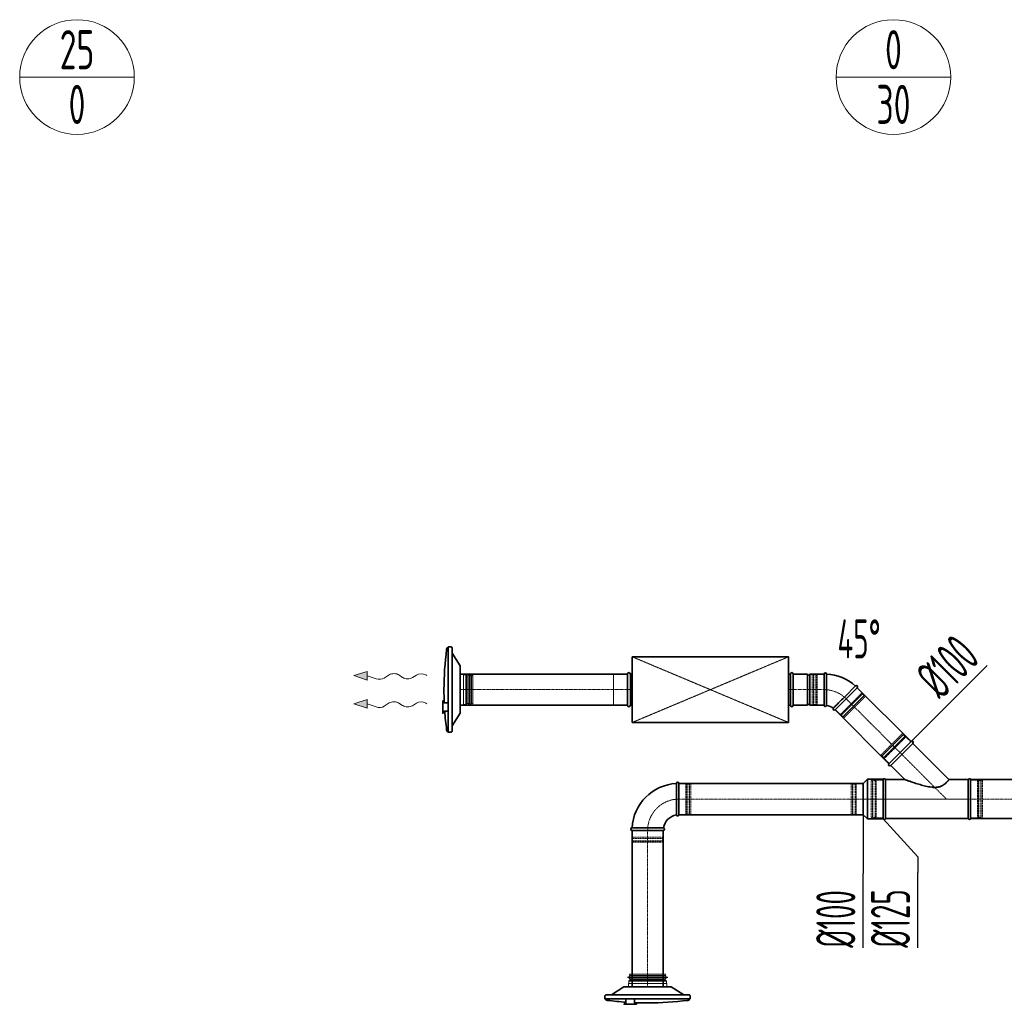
# Model space of a CAD drawing. Header units: millimetres. Extents: x 15940 to 92175, y -24684 to 227664.
# Tile 52 of 132: x 45113 to 48263, y 77914 to 81063. Entities that reach past the tile are written whole.
import ezdxf
from ezdxf.enums import TextEntityAlignment as Align

# ---------------------------------------------------------------- set-up
doc = ezdxf.new("R2010")
doc.units = ezdxf.units.MM
doc.header["$LTSCALE"] = 0.05
for name, pattern in [('ACAD_ISO02W100', [15, 12, -3]), ('ACAD_ISO10W100', [18, 12, -3, 0, -3]), ('phl_thick', [0])]:
    doc.linetypes.add(name, pattern=pattern)
doc.layers.get('0').update_dxf_attribs({"lineweight": 5})
for name, color, linetype, lineweight in [('VZT_01 SUP (PŘÍVOD) - OBRYS', 5, 'Continuous', 35), ('VZT_02 SUP (PŘÍVOD) - OSA', 5, 'ACAD_ISO10W100', 5), ('VZT_30 DISTRIBUČNÍ PRVKY - OBRYS', 1, 'Continuous', 35), ('VZT_35 TLUMIČE HLUKU - OBRYS', 1, 'Continuous', 35), ('VZT_36 TLUMIČE HLUKU - OSA', 1, 'ACAD_ISO10W100', 5), ('VZT_37 TLUMIČE HLUKU - DETAIL', 8, 'ACAD_ISO02W100', 5), ('VZT_52 POPIS - DISTRIBUCE', 7, 'Continuous', 5), ('VZT_60_KOTY - DIMENZE', 7, 'Continuous', 5)]:
    doc.layers.add(name, color=color, linetype=linetype, lineweight=lineweight)
for name, color, linetype, lineweight, plot in [('VZT_03 SUP (PŘÍVOD) - NETISK', 8, 'ACAD_ISO02W100', 5, False), ('VZT_34 DISTRIBUČNÍ PRVKY - NETISK', 8, 'ACAD_ISO02W100', 5, False), ('VZT_39 TLUMIČE HLUKU - NETISK', 8, 'ACAD_ISO02W100', 5, False)]:
    doc.layers.add(name, color=color, linetype=linetype, lineweight=lineweight, plot=plot)
doc.styles.add('EVORA_125', font='isocp.shx', dxfattribs={"width": 0.6, "height": 125})
doc.styles.add('JS', font='isocp.shx', dxfattribs={"width": 0.6, "height": 125})

msp = doc.modelspace()

# ---------------------------------------------------------------- linework, layer by layer
at = {"color": 0, "lineweight": 13}
for p, q in [((46181.6, 78965.5), (46224.8, 78978.9)), ((46224.4, 78951), (46181.6, 78965.5)), ((46224.4, 78951), (46224.6, 78964.9)), ((46224.8, 78978.9), (46224.6, 78964.9)), ((46224.6, 78964.9), (46253.2, 78955.2)), ((46278.6, 78957.5), (46295.1, 78967.9)), ((46326.1, 78967.5), (46338, 78959.5)), ((46369, 78959.1), (46382, 78967.2)), ((46181.6, 78875.5), (46224.8, 78888.9)), ((46224.8, 78888.9), (46224.6, 78874.9)), ((46224.4, 78861), (46181.6, 78875.5)), ((46224.4, 78861), (46224.6, 78874.9)), ((46224.6, 78874.9), (46253.2, 78865.2)), ((46278.6, 78867.5), (46295.1, 78877.9)), ((46326.1, 78877.5), (46338, 78869.5)), ((46369, 78869.1), (46382, 78877.2))]:
    msp.add_line(p, q, dxfattribs=at)
at = {"lineweight": 13}
for p, q in [((46412.1, 78967.4), (46415.2, 78965.5)), ((46412.1, 78877.4), (46415.2, 78875.5))]:
    msp.add_line(p, q, dxfattribs=at)
at = {"color": 0, "lineweight": 13, "extrusion": (0, 0, -1)}
for centre, start_param, end_param in [((46263.3, 78967), 3.908129, 5.191299), ((46310.5, 78958.3), 0.766537, 2.375056), ((46353.7, 78968.6), 3.908129, 5.516649), ((46397.3, 78957.7), 0.766537, 2.320574), ((46263.3, 78877), 3.908129, 5.191299), ((46310.5, 78868.3), 0.766537, 2.375056), ((46353.7, 78878.6), 3.908129, 5.516649), ((46397.3, 78867.7), 0.766537, 2.320574)]:
    msp.add_ellipse(centre, major_axis=(-21.5, 0.3), ratio=0.625, start_param=start_param, end_param=end_param, dxfattribs=at)
at = {"color": 0, "lineweight": 13}
for points in [[(46224.4, 78951), (46224.8, 78978.9), (46181.6, 78965.5)], [(46224.4, 78861), (46224.8, 78888.9), (46181.6, 78875.5)]]:
    msp.add_solid(points, dxfattribs=at)
at = {"layer": 'VZT_01 SUP (PŘÍVOD) - OBRYS'}
for p, q in [((47587.5, 78970.5), (47587.5, 78870.5)), ((47633, 78970.5), (47587.5, 78970.5)), ((47633, 78970.5), (47633, 78870.5)), ((47641, 78970.5), (47641, 78870.5)), ((47686.5, 78970.5), (47641, 78970.5)), ((47686.5, 78970.5), (47686.5, 78870.5)), ((47686.5, 78870.5), (47686.5, 78970.5)), ((47694.5, 78970.5), (47694.5, 78920.3)), ((47792.6, 78926.6), (47721.9, 78855.9)), ((47786.9, 78932.2), (47751.4, 78896.8)), ((47633, 78870.5), (47587.5, 78870.5)), ((47686.5, 78870.5), (47641, 78870.5)), ((47894.1, 78683.6), (47964.8, 78754.3)), ((47899.7, 78678), (47970.4, 78748.7)), ((47970.4, 78748.7), (48086.1, 78633)), ((47899.7, 78678), (47944.7, 78633)), ((47213.9, 78620.5), (47213.9, 78570.3)), ((47221.9, 78520.5), (47221.9, 78620.5)), ((47811.4, 78620.5), (47824.9, 78634)), ((47811.4, 78520.5), (47811.4, 78620.5)), ((47824.9, 78507), (47824.9, 78634)), ((47875.4, 78634), (47824.9, 78634)), ((47875.4, 78507), (47875.4, 78634)), ((47875.4, 78508), (47875.4, 78633)), ((47883.1, 78508), (47883.1, 78633)), ((47883.1, 78633), (47944.7, 78633)), ((48086.1, 78633), (48147.8, 78633)), ((48147.8, 78633), (48147.8, 78508)), ((48155.4, 78633), (48155.4, 78508)), ((47811.4, 78520.5), (47824.9, 78507)), ((47071.9, 78478.5), (47122, 78478.5)), ((47875.4, 78507), (47824.9, 78507)), ((47883.1, 78508), (48147.8, 78508)), ((47071.9, 78470.5), (47171.9, 78470.5))]:
    msp.add_line(p, q, dxfattribs=at)
for points in [[(46522.2, 78970.5), (47057.5, 78970.5)], [(47792.6, 78926.6), (47964.8, 78754.3)], [(46522.2, 78870.5), (47057.5, 78870.5)], [(47721.9, 78855.9), (47894.1, 78683.6)], [(47811.4, 78620.5), (47221.9, 78620.5)], [(49834.2, 78633), (48155.4, 78633)], [(47811.4, 78520.5), (47221.9, 78520.5)], [(49834.2, 78508), (48155.4, 78508)], [(47071.9, 77970.5), (47071.9, 78470.5)], [(47171.9, 77970.5), (47171.9, 78470.5)]]:
    msp.add_lwpolyline(points, dxfattribs=at)
for centre, radius, start, end in [((47637, 78970.5), 4, 180, 0), ((47690.5, 78970.5), 4, 0, 180), ((47686.5, 78820.5), 150, 48.0572, 86.9428), ((47789.7, 78929.4), 4, 315, 135), ((47637, 78870.5), 4, 0, 180), ((47690.5, 78870.5), 4, 180, 350.8522), ((47686.5, 78820.5), 50, 54.1478, 80.8522), ((47719, 78858.7), 4, 144.1478, 315), ((47967.6, 78751.5), 4, 315, 135), ((47896.9, 78680.8), 4, 135, 315), ((47221.9, 78470.5), 150, 93.0572, 176.9428), ((47217.9, 78620.5), 4, 0, 180), ((47879.3, 78631.3), 4.17, 23.4678, 156.5322), ((48151.6, 78631.3), 4.17, 23.4678, 156.5322), ((47221.9, 78470.5), 50, 99.1478, 170.8522), ((47217.9, 78520.5), 4, 189.1478, 0), ((47071.9, 78474.5), 4, 90, 270), ((47879.3, 78509.7), 4.17, 203.4678, 336.5322), ((48151.6, 78509.7), 4.17, 203.4678, 336.5322), ((47171.9, 78474.5), 4, 270, 80.8522)]:
    msp.add_arc(centre, radius, start, end, dxfattribs=at)
for points, knots in [([(47694.4, 78869.9), (47694.4, 78869.9), (47694.5, 78871.1), (47694.5, 78876), (47694.5, 78879.6), (47694.5, 78888.6), (47694.5, 78894.1), (47694.5, 78906.1), (47694.5, 78912.6), (47694.5, 78919.6), (47694.5, 78920), (47694.5, 78920.3)], [315.70122, 315.70122, 315.70122, 315.70122, 334.965455, 334.965455, 354.338127, 354.338127, 373.989756, 373.989756, 393.709228, 393.709228, 394.86093, 394.86093, 394.86093, 394.86093]), ([(47715.8, 78861), (47715.8, 78861), (47716.5, 78861.8), (47719.5, 78864.7), (47721.8, 78867.1), (47727.9, 78873.2), (47731.7, 78877), (47740.1, 78885.4), (47744.7, 78890), (47750.1, 78895.4), (47750.8, 78896.1), (47751.4, 78896.8)], [157.87026, 157.87026, 157.87026, 157.87026, 175.40249, 175.40249, 194.39223, 194.39223, 214.163463, 214.163463, 234.188574, 234.188574, 237.030498, 237.030498, 237.030498, 237.030498]), ([(47944.7, 78633), (47944.7, 78633), (47944.7, 78633), (47944.8, 78633), (47944.9, 78632.9), (47945.2, 78632.8), (47945.6, 78632.7), (47946.4, 78632.4), (47946.9, 78632.2), (47948.1, 78631.8), (47948.7, 78631.6), (47950.5, 78630.9), (47951.8, 78630.5), (47954.6, 78629.5), (47956.2, 78628.9), (47959.4, 78627.8), (47961.1, 78627.2), (47964.6, 78626), (47966.3, 78625.4), (47970.5, 78624), (47973.2, 78623.1), (47978.7, 78621.3), (47981.7, 78620.3), (47987.6, 78618.5), (47990.6, 78617.6), (47996.5, 78615.8), (47999.4, 78615), (48005.2, 78613.5), (48008.2, 78612.7), (48014.5, 78611.2), (48017.8, 78610.6), (48024.3, 78609.4), (48027.6, 78608.9), (48032.5, 78608.4), (48034.1, 78608.2), (48037.3, 78608), (48038.9, 78608), (48040.4, 78608)], [272.508325, 272.508325, 272.508325, 272.508325, 274.342515, 274.342515, 276.176705, 276.176705, 279.845086, 279.845086, 283.513466, 283.513466, 287.181847, 287.181847, 293.317905, 293.317905, 299.453964, 299.453964, 305.590023, 305.590023, 311.726082, 311.726082, 320.779613, 320.779613, 329.833144, 329.833144, 338.886676, 338.886676, 347.940207, 347.940207, 357.193018, 357.193018, 366.445829, 366.445829, 375.69864, 375.69864, 380.325046, 380.325046, 384.951451, 384.951451, 384.951451, 384.951451]), ([(48040.4, 78608), (48042.2, 78608), (48044, 78608.1), (48047.6, 78608.3), (48049.4, 78608.6), (48053, 78609.2), (48054.7, 78609.6), (48058.1, 78610.6), (48059.8, 78611.2), (48062.9, 78612.6), (48064.4, 78613.3), (48067.3, 78615), (48068.6, 78615.8), (48071.2, 78617.6), (48072.3, 78618.5), (48074.5, 78620.3), (48075.5, 78621.2), (48077.2, 78622.8), (48078, 78623.6), (48079.4, 78625), (48080.1, 78625.7), (48081.3, 78627.1), (48081.9, 78627.8), (48082.9, 78628.9), (48083.3, 78629.5), (48084.2, 78630.5), (48084.5, 78630.9), (48085.1, 78631.7), (48085.4, 78632), (48085.8, 78632.5), (48085.9, 78632.7), (48086.1, 78632.9), (48086.1, 78633), (48086.1, 78633)], [0, 0, 0, 0, 5.29003, 5.29003, 10.580061, 10.580061, 15.870091, 15.870091, 21.160122, 21.160122, 26.450152, 26.450152, 31.740183, 31.740183, 37.030213, 37.030213, 42.320244, 42.320244, 47.034288, 47.034288, 51.748333, 51.748333, 56.462377, 56.462377, 61.176421, 61.176421, 65.890466, 65.890466, 70.60451, 70.60451, 75.318555, 75.318555, 80.032599, 80.032599, 80.032599, 80.032599]), ([(47213.9, 78519.9), (47213.9, 78519.9), (47213.9, 78521), (47213.9, 78525.5), (47213.9, 78528.9), (47213.9, 78537.8), (47213.9, 78543.2), (47213.9, 78555.1), (47213.9, 78561.6), (47213.9, 78568.9), (47213.9, 78569.6), (47213.9, 78570.3)], [157.874915, 157.874915, 157.874915, 157.874915, 176.103874, 176.103874, 195.460379, 195.460379, 215.101284, 215.101284, 234.82164, 234.82164, 237.034743, 237.034743, 237.034743, 237.034743]), ([(47122, 78478.5), (47128.4, 78478.5), (47134.7, 78478.5), (47146.7, 78478.5), (47152.3, 78478.5), (47161.8, 78478.5), (47165.7, 78478.5), (47170.9, 78478.5), (47172.4, 78478.4), (47172.5, 78478.4), (47172.5, 78478.4), (47172.5, 78478.4)], [78.71119, 78.71119, 78.71119, 78.71119, 97.804615, 97.804615, 117.523893, 117.523893, 137.264303, 137.264303, 156.831737, 156.831737, 157.874915, 157.874915, 157.874915, 157.874915])]:
    msp.add_open_spline(points, degree=3, knots=knots, dxfattribs=at)
at = {"layer": 'VZT_02 SUP (PŘÍVOD) - OSA', "ltscale": 5}
for points in [[(47057.5, 78920.5), (46522.2, 78920.5)], [(47929.4, 78719), (47757.2, 78891.2)], [(47221.9, 78570.5), (47811.4, 78570.5)], [(48155.4, 78570.5), (49834.2, 78570.5)], [(47121.9, 78470.5), (47121.9, 77970.5)]]:
    msp.add_lwpolyline(points, dxfattribs=at)
at = {"layer": 'VZT_02 SUP (PŘÍVOD) - OSA', "elevation": 0}
msp.add_lwpolyline([(47686.5, 78920.5), (47587.5, 78920.5)], dxfattribs=at)
at = {"layer": 'VZT_02 SUP (PŘÍVOD) - OSA', "ltscale": 0.3, "elevation": 0}
msp.add_lwpolyline([(47686.5, 78920.5), (47686.5, 78920.5, -0.198912), (47757.2, 78891.2, -0.198912)], format="xyb", dxfattribs=at)
at = {"layer": 'VZT_02 SUP (PŘÍVOD) - OSA', "ltscale": 0.3}
for points in [[(47929.4, 78719), (48077.9, 78570.5)], [(48155.4, 78570.5), (47875.4, 78570.5)]]:
    msp.add_lwpolyline(points, dxfattribs=at)
msp.add_lwpolyline([(47221.9, 78570.5), (47221.9, 78570.5, 0.414214), (47121.9, 78470.5), (47121.9, 78470.5)], format="xyb", dxfattribs=at)
at = {"layer": 'VZT_02 SUP (PŘÍVOD) - OSA', "ltscale": 0.3, "elevation": 0}
msp.add_lwpolyline([(47875.4, 78570.5), (47811.4, 78570.5)], dxfattribs=at)
at = {"layer": 'VZT_03 SUP (PŘÍVOD) - NETISK', "ltscale": 0.4}
for p, q in [((47648.5, 78969.5), (47648.5, 78871.5)), ((47648.5, 78969.5), (47652.5, 78969.5)), ((47652.5, 78969.5), (47652.5, 78871.5)), ((47652.5, 78968.5), (47653, 78968.5)), ((47653, 78970.5), (47653, 78870.5)), ((47653, 78970.5), (47653.5, 78970.5)), ((47653.5, 78970.5), (47653.5, 78870.5)), ((47653.5, 78968.5), (47660.5, 78968.5)), ((47660.5, 78970.5), (47660.5, 78870.5)), ((47660.5, 78970.5), (47661, 78970.5)), ((47661, 78970.5), (47661, 78870.5)), ((47661, 78968.5), (47664.5, 78968.5)), ((47664.5, 78969.5), (47664.5, 78871.5)), ((47664.5, 78969.5), (47686.5, 78969.5)), ((47791.9, 78925.9), (47807.4, 78910.3)), ((47807.4, 78910.3), (47738.1, 78841)), ((47810.6, 78908.5), (47739.9, 78837.8)), ((47810.9, 78908.2), (47740.2, 78837.5)), ((47815.9, 78903.2), (47745.2, 78832.5)), ((47816.3, 78902.9), (47745.5, 78832.2)), ((47815.9, 78901.8), (47746.6, 78832.5)), ((47818.7, 78899), (47749.4, 78829.7)), ((47806.7, 78909.6), (47809.2, 78907.1)), ((47809.5, 78906.8), (47814.5, 78901.8)), ((47810.6, 78908.5), (47810.9, 78908.2)), ((47814.8, 78901.5), (47815.2, 78901.1)), ((47815.9, 78903.2), (47816.3, 78902.9)), ((47815.9, 78901.8), (47818.7, 78899)), ((47648.5, 78871.5), (47652.5, 78871.5)), ((47652.5, 78872.5), (47653, 78872.5)), ((47653, 78870.5), (47653.5, 78870.5)), ((47653.5, 78872.5), (47660.5, 78872.5)), ((47660.5, 78870.5), (47661, 78870.5)), ((47661, 78872.5), (47664.5, 78872.5)), ((47664.5, 78871.5), (47686.5, 78871.5)), ((47722.6, 78856.6), (47738.1, 78841)), ((47738.8, 78841.7), (47741.3, 78839.2)), ((47739.9, 78837.8), (47740.2, 78837.5)), ((47741.7, 78838.9), (47746.6, 78833.9)), ((47745.2, 78832.5), (47745.5, 78832.2)), ((47746.6, 78832.5), (47749.4, 78829.7)), ((47747, 78833.6), (47747.3, 78833.2)), ((47867.9, 78711.2), (47937.2, 78780.5)), ((47870.4, 78707.3), (47941.1, 78778)), ((47870.7, 78708.4), (47940, 78777.7)), ((47870.7, 78707), (47941.5, 78777.7)), ((47875.7, 78702), (47946.4, 78772.7)), ((47876, 78701.7), (47946.8, 78772.4)), ((47879.2, 78699.9), (47948.5, 78769.2)), ((47940, 78777.7), (47937.2, 78780.5)), ((47939.7, 78776.6), (47939.3, 78777)), ((47945, 78771.3), (47940, 78776.3)), ((47941.5, 78777.7), (47941.1, 78778)), ((47947.8, 78768.5), (47945.3, 78771)), ((47946.8, 78772.4), (47946.4, 78772.7)), ((47964.1, 78753.6), (47948.5, 78769.2)), ((47870.7, 78708.4), (47867.9, 78711.2)), ((47870.7, 78707), (47870.4, 78707.3)), ((47871.8, 78708.7), (47871.5, 78709.1)), ((47877.1, 78703.4), (47872.2, 78708.4)), ((47876, 78701.7), (47875.7, 78702)), ((47879.9, 78700.6), (47877.5, 78703.1)), ((47894.8, 78684.3), (47879.2, 78699.9)), ((47243.9, 78619.5), (47221.9, 78619.5)), ((47243.9, 78619.5), (47243.9, 78521.5)), ((47247.4, 78618.5), (47243.9, 78618.5)), ((47247.4, 78620.5), (47247.4, 78520.5)), ((47247.9, 78620.5), (47247.4, 78620.5)), ((47247.9, 78620.5), (47247.9, 78520.5)), ((47254.9, 78618.5), (47247.9, 78618.5)), ((47254.9, 78620.5), (47254.9, 78520.5)), ((47255.4, 78620.5), (47254.9, 78620.5)), ((47255.4, 78620.5), (47255.4, 78520.5)), ((47255.9, 78618.5), (47255.4, 78618.5)), ((47255.9, 78619.5), (47255.9, 78521.5)), ((47259.9, 78619.5), (47255.9, 78619.5)), ((47259.9, 78619.5), (47259.9, 78521.5)), ((47773.4, 78619.5), (47773.4, 78521.5)), ((47773.4, 78619.5), (47777.4, 78619.5)), ((47777.4, 78619.5), (47777.4, 78521.5)), ((47777.4, 78618.5), (47777.9, 78618.5)), ((47777.9, 78620.5), (47777.9, 78520.5)), ((47777.9, 78620.5), (47778.4, 78620.5)), ((47778.4, 78620.5), (47778.4, 78520.5)), ((47778.4, 78618.5), (47785.4, 78618.5)), ((47785.4, 78620.5), (47785.4, 78520.5)), ((47785.4, 78620.5), (47785.9, 78620.5)), ((47785.9, 78620.5), (47785.9, 78520.5)), ((47785.9, 78618.5), (47789.4, 78618.5)), ((47789.4, 78619.5), (47789.4, 78521.5)), ((47789.4, 78619.5), (47811.4, 78619.5)), ((47837.4, 78510.5), (47837.4, 78630.5)), ((47841.4, 78630.5), (47837.4, 78630.5)), ((47841.4, 78510.5), (47841.4, 78630.5)), ((47841.9, 78629.5), (47841.4, 78629.5)), ((47841.9, 78509.5), (47841.9, 78631.5)), ((47842.4, 78631.5), (47841.9, 78631.5)), ((47842.4, 78509.5), (47842.4, 78631.5)), ((47849.4, 78629.5), (47842.4, 78629.5)), ((47849.4, 78509.5), (47849.4, 78631.5)), ((47849.9, 78631.5), (47849.4, 78631.5)), ((47849.9, 78509.5), (47849.9, 78631.5)), ((47853.4, 78629.5), (47849.9, 78629.5)), ((47853.4, 78510.5), (47853.4, 78630.5)), ((47875.4, 78630.5), (47853.4, 78630.5)), ((48155.4, 78630.5), (48177.4, 78630.5)), ((48177.4, 78630.5), (48177.4, 78510.5)), ((48177.4, 78629.5), (48180.9, 78629.5)), ((48180.9, 78631.5), (48180.9, 78509.5)), ((48180.9, 78631.5), (48181.4, 78631.5)), ((48181.4, 78631.5), (48181.4, 78509.5)), ((48181.4, 78629.5), (48188.4, 78629.5)), ((48188.4, 78631.5), (48188.4, 78509.5)), ((48188.4, 78631.5), (48188.9, 78631.5)), ((48188.9, 78631.5), (48188.9, 78509.5)), ((48188.9, 78629.5), (48189.4, 78629.5)), ((48189.4, 78630.5), (48189.4, 78510.5)), ((48189.4, 78630.5), (48193.4, 78630.5)), ((48193.4, 78630.5), (48193.4, 78510.5)), ((47243.9, 78521.5), (47221.9, 78521.5)), ((47247.4, 78522.5), (47243.9, 78522.5)), ((47247.9, 78520.5), (47247.4, 78520.5)), ((47254.9, 78522.5), (47247.9, 78522.5)), ((47255.4, 78520.5), (47254.9, 78520.5)), ((47255.9, 78522.5), (47255.4, 78522.5)), ((47259.9, 78521.5), (47255.9, 78521.5)), ((47773.4, 78521.5), (47777.4, 78521.5)), ((47777.4, 78522.5), (47777.9, 78522.5)), ((47777.9, 78520.5), (47778.4, 78520.5)), ((47778.4, 78522.5), (47785.4, 78522.5)), ((47785.4, 78520.5), (47785.9, 78520.5)), ((47785.9, 78522.5), (47789.4, 78522.5)), ((47789.4, 78521.5), (47811.4, 78521.5)), ((47841.4, 78510.5), (47837.4, 78510.5)), ((47841.9, 78511.5), (47841.4, 78511.5)), ((47849.4, 78511.5), (47842.4, 78511.5)), ((47853.4, 78511.5), (47849.9, 78511.5)), ((47875.4, 78510.5), (47853.4, 78510.5)), ((48155.4, 78510.5), (48177.4, 78510.5)), ((48177.4, 78511.5), (48180.9, 78511.5)), ((48181.4, 78511.5), (48188.4, 78511.5)), ((48188.9, 78511.5), (48189.4, 78511.5)), ((48189.4, 78510.5), (48193.4, 78510.5)), ((47842.4, 78509.5), (47841.9, 78509.5)), ((47849.9, 78509.5), (47849.4, 78509.5)), ((48180.9, 78509.5), (48181.4, 78509.5)), ((48188.4, 78509.5), (48188.9, 78509.5)), ((47072.9, 78470.5), (47072.9, 78448.5)), ((47072.9, 78448.5), (47170.9, 78448.5)), ((47073.9, 78448.5), (47073.9, 78445)), ((47169.9, 78448.5), (47169.9, 78445)), ((47170.9, 78470.5), (47170.9, 78448.5)), ((47071.9, 78445), (47171.9, 78445)), ((47071.9, 78445), (47071.9, 78444.5)), ((47071.9, 78444.5), (47171.9, 78444.5)), ((47071.9, 78437.5), (47171.9, 78437.5)), ((47071.9, 78437.5), (47071.9, 78437)), ((47071.9, 78437), (47171.9, 78437)), ((47072.9, 78436.5), (47170.9, 78436.5)), ((47072.9, 78436.5), (47072.9, 78432.5)), ((47072.9, 78432.5), (47170.9, 78432.5)), ((47073.9, 78444.5), (47073.9, 78437.5)), ((47073.9, 78437), (47073.9, 78436.5)), ((47169.9, 78444.5), (47169.9, 78437.5)), ((47169.9, 78437), (47169.9, 78436.5)), ((47170.9, 78436.5), (47170.9, 78432.5)), ((47171.9, 78445), (47171.9, 78444.5)), ((47171.9, 78437.5), (47171.9, 78437))]:
    msp.add_line(p, q, dxfattribs=at)
at = {"layer": 'VZT_30 DISTRIBUČNÍ PRVKY - OBRYS'}
for points in [[(46470.2, 78920.5, -0.0327), (46478.7, 79049), (46479.2, 79052, -0.36397), (46482.2, 79054.5), (46483.2, 79054.5)], [(46483.2, 79057), (46483.2, 78784), (46492.4, 78784, 0.414214), (46496.2, 78787.9), (46496.2, 79053.1, 0.414214), (46492.4, 79057), (46483.2, 79057)], [(46496.2, 78804.4), (46521.6, 78844.8, 0.141374), (46522.2, 78846.8), (46522.2, 78994.2, 0.141374), (46521.6, 78996.2), (46496.2, 79036.6)], [(46470.2, 78920.5, 0.010645), (46471.1, 78878.5, 0.010645)], [(46483.2, 78851.3), (46470.8, 78851.3, 0.267949), (46470.4, 78851), (46467.1, 78845.3, -0.267949), (46466.7, 78845.1), (46466.1, 78845.1), (46466.1, 78884.7), (46466.7, 78884.7, -0.267949), (46467.1, 78884.5), (46470.4, 78878.8, 0.267949), (46470.8, 78878.5), (46483.2, 78878.5)], [(46472.7, 78851.3, 0.015115), (46478.7, 78792), (46479.2, 78789, 0.36397), (46482.2, 78786.5), (46483.2, 78786.5)], [(47258.4, 77931.5), (46985.4, 77931.5), (46985.4, 77940.6, -0.414214), (46989.2, 77944.5), (47254.5, 77944.5, -0.414214), (47258.4, 77940.6), (47258.4, 77931.5)], [(47005.8, 77944.5), (47046.1, 77969.9, -0.141374), (47048.2, 77970.5), (47195.5, 77970.5, -0.141374), (47197.6, 77969.9), (47238, 77944.5)], [(47052.6, 77921, -0.015115), (46993.3, 77927), (46990.3, 77927.5, -0.36397), (46987.9, 77930.5), (46987.9, 77931.5)], [(47052.6, 77931.5), (47052.6, 77919.1, -0.267949), (47052.4, 77918.7), (47046.7, 77915.4, 0.267949), (47046.4, 77915), (47046.4, 77914.4), (47086.1, 77914.4), (47086.1, 77915, 0.267949), (47085.9, 77915.4), (47080.1, 77918.7, -0.267949), (47079.9, 77919.1), (47079.9, 77931.5)], [(47121.9, 77918.5, -0.010645), (47079.9, 77919.4, -0.010645)], [(47121.9, 77918.5, 0.0327), (47250.4, 77927), (47253.4, 77927.5, 0.36397), (47255.9, 77930.5), (47255.9, 77931.5)]]:
    msp.add_lwpolyline(points, format="xyb", dxfattribs=at)
at = {"layer": 'VZT_34 DISTRIBUČNÍ PRVKY - NETISK'}
for points in [[(46522.2, 78969), (46532.2, 78969), (46532.2, 78872), (46522.2, 78872)], [(46522.2, 78969), (46522.2, 78872)], [(46540.1, 78968), (46540.1, 78920.5)], [(46542.7, 78966.1), (46542.7, 78920.5)], [(46546.4, 78964.4), (46546.4, 78920.5)], [(46558.1, 78965.2), (46558.1, 78920.5)], [(46558.3, 78964.2), (46562.2, 78965.7), (46562.2, 78920.5)], [(46540.1, 78873), (46540.1, 78920.5)], [(46542.7, 78875), (46542.7, 78920.5)], [(46546.4, 78876.6), (46546.4, 78920.5)], [(46558.1, 78875.8), (46558.1, 78920.5)], [(46558.3, 78876.8), (46562.2, 78875.3), (46562.2, 78920.5)], [(47065.5, 78006.6), (47064.1, 78010.5), (47121.8, 78010.5)], [(47064.5, 78006.3), (47121.8, 78006.3)], [(47178.1, 78006.6), (47179.5, 78010.5), (47121.8, 78010.5)], [(47179, 78006.3), (47121.8, 78006.3)], [(47182.9, 77970.5), (47182.9, 77980.5), (47060.9, 77980.5), (47060.9, 77970.5)], [(47061.7, 77988.4), (47121.8, 77988.4)], [(47063.7, 77991), (47121.8, 77991)], [(47065.3, 77994.7), (47121.8, 77994.7)], [(47178.3, 77994.7), (47121.8, 77994.7)], [(47179.9, 77991), (47121.8, 77991)], [(47181.9, 77988.4), (47121.8, 77988.4)], [(47182.9, 77970.5), (47060.9, 77970.5)]]:
    msp.add_lwpolyline(points, dxfattribs=at)
for points in [[(46532.2, 78968), (46540.1, 78968, -0.291473), (46542.5, 78966.5, -0.291473)], [(46552.1, 78972.6), (46550.7, 78966.7, 0.058981), (46550.6, 78966.1), (46550.6, 78920.5)], [(46552.1, 78972.6), (46553.5, 78966.9, -0.060863), (46553.6, 78966.3), (46553.6, 78920.5)], [(46552.1, 78868.4), (46550.7, 78874.3, -0.058981), (46550.6, 78874.9), (46550.6, 78920.5)], [(46552.1, 78868.4), (46553.5, 78874.1, 0.060863), (46553.6, 78874.8), (46553.6, 78920.5)], [(46532.2, 78873), (46540.1, 78873, 0.291473), (46542.5, 78874.5, 0.291473)], [(47057.1, 78000.4), (47062.8, 78001.8, -0.060863), (47063.5, 78001.9), (47121.8, 78001.9)], [(47057.1, 78000.4), (47063, 77999, 0.058981), (47063.7, 77998.9), (47121.8, 77998.9)], [(47061.7, 77980.5), (47061.7, 77988.4, -0.291473), (47063.2, 77990.8, -0.291473)], [(47186.5, 78000.4), (47180.8, 78001.8, 0.060863), (47180.1, 78001.9), (47121.8, 78001.9)], [(47186.5, 78000.4), (47180.5, 77999, -0.058981), (47179.9, 77998.9), (47121.8, 77998.9)], [(47181.9, 77980.5), (47181.9, 77988.4, 0.291473), (47180.3, 77990.8, 0.291473)]]:
    msp.add_lwpolyline(points, format="xyb", dxfattribs=at)
for centre, radius, start, end in [((46545.9, 78968.3), 3.88, 207.4993, 276.6735), ((46552.8, 78956.2), 10.5, 59.7176, 127.8378), ((46545.9, 78872.7), 3.88, 83.3265, 152.5007), ((46552.8, 78884.9), 10.5, 232.1622, 300.2824), ((47073.6, 78001.1), 10.5, 149.7176, 217.8378), ((47170, 78001.1), 10.5, 322.1622, 30.2824), ((47061.5, 77994.2), 3.88, 297.4993, 6.6735), ((47182.1, 77994.2), 3.88, 173.3265, 242.5007)]:
    msp.add_arc(centre, radius, start, end, dxfattribs=at)
at = {"layer": 'VZT_35 TLUMIČE HLUKU - OBRYS'}
for p, q in [((47057.5, 78870.5), (47057.5, 78970.5)), ((47587.5, 78870.5), (47587.5, 78970.5))]:
    msp.add_line(p, q, dxfattribs=at)
at = {"layer": 'VZT_35 TLUMIČE HLUKU - OBRYS', "elevation": 0}
msp.add_lwpolyline([(47072.5, 79025.5), (47572.5, 79025.5), (47572.5, 78815.5), (47072.5, 78815.5)], close=True, dxfattribs=at)
for points in [[(47066.5, 78870.5), (47066.5, 78970.5)], [(47066.5, 78970.5), (47072.5, 78970.5)], [(47578.5, 78970.5), (47572.5, 78970.5)], [(47578.5, 78870.5), (47578.5, 78970.5)], [(47066.5, 78870.5), (47072.5, 78870.5)], [(47578.5, 78870.5), (47572.5, 78870.5)]]:
    msp.add_lwpolyline(points, dxfattribs=at)
at = {"layer": 'VZT_35 TLUMIČE HLUKU - OBRYS'}
for centre, start, end in [((47062, 78970.5), 0, 180), ((47583, 78970.5), 0, 180), ((47062, 78870.5), 180, 0), ((47583, 78870.5), 180, 0)]:
    msp.add_arc(centre, 4.5, start, end, dxfattribs=at)
at = {"layer": 'VZT_36 TLUMIČE HLUKU - OSA', "ltscale": 5, "elevation": 0}
for points in [[(47057.5, 78920.5), (47072.5, 78920.5)], [(47057.5, 78920.5), (47072.5, 78920.5)], [(47057.5, 78920.5), (47072.5, 78920.5)], [(47587.5, 78920.5), (47572.5, 78920.5)]]:
    msp.add_lwpolyline(points, dxfattribs=at)
at = {"layer": 'VZT_37 TLUMIČE HLUKU - DETAIL', "lineweight": 5, "elevation": 0}
for points in [[(47072.5, 79025.5), (47572.5, 78815.5)], [(47572.5, 79025.5), (47072.5, 78815.5)]]:
    msp.add_lwpolyline(points, dxfattribs=at)
at = {"layer": 'VZT_39 TLUMIČE HLUKU - NETISK', "ltscale": 2, "elevation": 0}
for points in [[(47057.5, 78870.5), (47012.5, 78870.5), (47012.5, 78970.5), (47057.5, 78970.5)], [(47587.5, 78870.5), (47632.5, 78870.5), (47632.5, 78970.5), (47587.5, 78970.5)]]:
    msp.add_lwpolyline(points, dxfattribs=at)
at = {"layer": 'VZT_52 POPIS - DISTRIBUCE'}
for p, q in [((45479.4, 80879.3), (45112.6, 80879.3)), ((48091.7, 80879.3), (47725, 80879.3))]:
    msp.add_line(p, q, dxfattribs=at)
for centre in [(45296, 80879.3), (47908.4, 80879.3)]:
    msp.add_circle(centre, 183.4, dxfattribs=at)
at = {"layer": 'VZT_60_KOTY - DIMENZE', "linetype": 'ByBlock', "lineweight": -2}
for p, q in [((48004.9, 78794.4), (48040.2, 78829.8)), ((47986.4, 78385.8), (47986.4, 78335.8)), ((47811.4, 78382.7), (47811.4, 78332.7))]:
    msp.add_line(p, q, dxfattribs=at)
at = {"layer": 'VZT_60_KOTY - DIMENZE', "linetype": 'ByBlock', "lineweight": -2, "elevation": 0}
for points in [[(48040.2, 78829.8), (48208.2, 78997.8)], [(47964.8, 78754.3), (48004.9, 78794.4)], [(47811.4, 78520.5), (47811.4, 78382.7)], [(47875.4, 78507), (47986.4, 78385.8)], [(47811.4, 78095.1), (47811.4, 78332.7)], [(47986.4, 78095.1), (47986.4, 78335.8)]]:
    msp.add_lwpolyline(points, dxfattribs=at)

# ---------------------------------------------------------------- texts
at = {"layer": 'VZT_52 POPIS - DISTRIBUCE', "ltscale": 50, "style": 'JS', "width": 0.7}
for s, p in [('25', (45296, 80966.8)), ('0', (47908.4, 80966.8)), ('0', (45296, 80791.8)), ('30', (47908.4, 80791.8))]:
    msp.add_text(s, height=125, dxfattribs=at).set_placement(p, align=Align.MIDDLE_CENTER)
at = {"layer": 'VZT_60_KOTY - DIMENZE', "linetype": 'phl_thick', "style": 'EVORA_125', "width": 0.6}
msp.add_text('45°', height=125, dxfattribs=at).set_placement((47729.2, 79020.4))
at = {"layer": 'VZT_60_KOTY - DIMENZE', "linetype": 'phl_thick', "char_height": 125, "style": 'EVORA_125'}
for s, insert, attachment_point, rotation in [('%%C100', (48102.1, 79103.8), 3, 45), ('%%C100', (47661.4, 78095.1), 1, 90), ('%%C125', (47836.4, 78095.1), 1, 90)]:
    msp.add_mtext(s, dxfattribs=dict(at, insert=insert, attachment_point=attachment_point, rotation=rotation))

doc.saveas('drawing.dxf')
